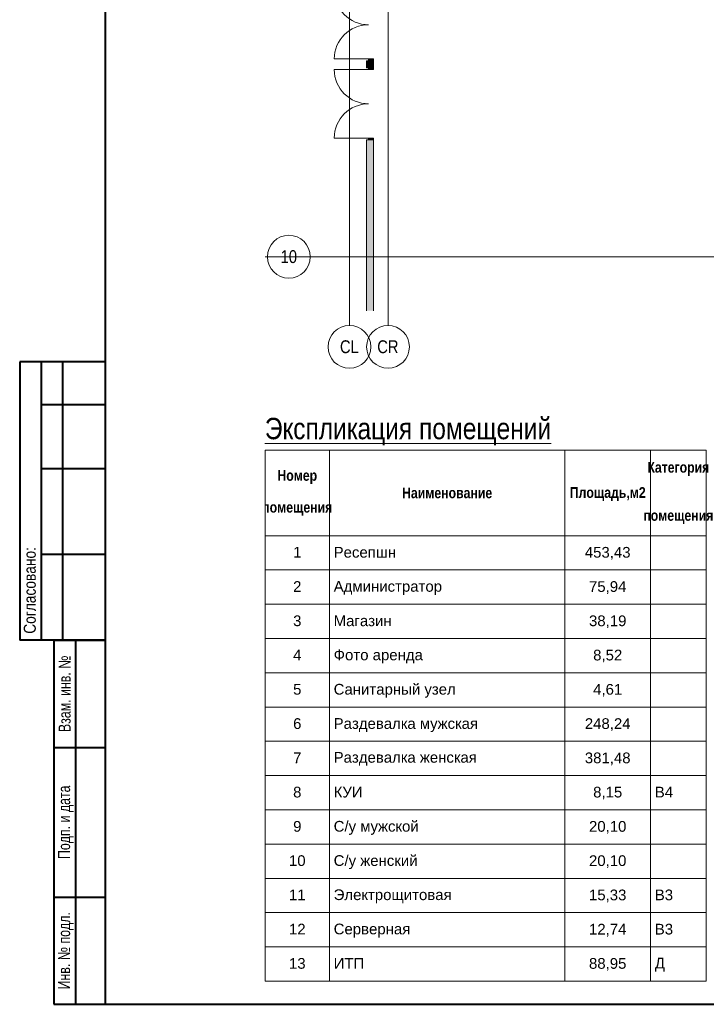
# Model space of a CAD drawing. Header units: millimetres. Extents: x 0 to 1184, y 0 to 836.
# Tile 1 of 64: x 0 to 160, y 5 to 235. Entities that reach past the tile are written whole.
import ezdxf
from ezdxf.xclip import XClip

# ---------------------------------------------------------------- set-up
doc = ezdxf.new("R2010")
doc.units = ezdxf.units.MM
doc.header["$MEASUREMENT"] = 0
doc.header["$XCLIPFRAME"] = 0
doc.linetypes.add('Штрихпунктирная', pattern=[6.702778, 3.527778, -1.763889, 0, -1.411111])
for name, color, linetype in [('1._1-й этаж (9)_1_Элемент Модели - Оси', 7, 'Continuous'), ('1._1-й этаж (9)_2_Элемент Модели - Оси', 7, 'Continuous'), ('Конструктив - Стены наружние фасад', 7, 'Continuous'), ('Элемент Модели - Оси', 7, 'Continuous')]:
    doc.layers.add(name, color=color, linetype=linetype)
doc.styles.add('СГЕНЕРИР_СТИЛЬ_1', font='txt')
doc.styles.add('СГЕНЕРИР_СТИЛЬ_2', font='txt')
doc.styles.add('СГЕНЕРИР_СТИЛЬ_3', font='txt')

# ---------------------------------------------------------------- blocks, each defined once
blk = doc.blocks.new('Чертеж_1_2', base_point=(-278.48, 193.25))
at = {"layer": '1._1-й этаж (9)_2_Элемент Модели - Оси', "color": 7, "linetype": 'Штрихпунктирная', "lineweight": 15}
for p, q in [((77.02, 166.93), (77.02, 163.5)), ((86.02, 166.93), (86.02, 163.5))]:
    blk.add_line(p, q, dxfattribs=at)
at = {"layer": '1._1-й этаж (9)_2_Элемент Модели - Оси', "color": 7, "linetype": 'Continuous', "lineweight": 15}
for centre in [(77.02, 158.5), (86.02, 158.5)]:
    blk.add_circle(centre, 5, dxfattribs=at)
at = {"layer": '1._1-й этаж (9)_2_Элемент Модели - Оси', "color": 7, "linetype": 'Continuous', "lineweight": 15, "char_height": 3, "attachment_point": 4, "style": 'СГЕНЕРИР_СТИЛЬ_1'}
for s, insert in [('\\A1;{\\pql;\\pt0;\\fArial Narrow|b0|i0|c204|p34;CL}', (74.8, 158.52)), ('\\A1;{\\pql;\\pt0;\\fArial Narrow|b0|i0|c204|p34;CR}', (83.51, 158.52))]:
    blk.add_mtext(s, dxfattribs=dict(at, insert=insert))
blk = doc.blocks.new('Чертеж_2_1', base_point=(205.47, 89.56))
at = {"layer": '1._1-й этаж (9)_1_Элемент Модели - Оси', "color": 7, "linetype": 'Штрихпунктирная', "lineweight": 15}
blk.add_line((71.32, 179.56), (67.87, 179.56), dxfattribs=at)
at = {"layer": '1._1-й этаж (9)_1_Элемент Модели - Оси', "color": 7, "linetype": 'Continuous', "lineweight": 15}
blk.add_circle((62.87, 179.56), 5, dxfattribs=at)
at = {"layer": '1._1-й этаж (9)_1_Элемент Модели - Оси', "color": 7, "linetype": 'Continuous', "lineweight": 15, "insert": (60.95, 179.56), "char_height": 3, "attachment_point": 4, "style": 'СГЕНЕРИР_СТИЛЬ_1'}
blk.add_mtext('\\A1;{\\pql;\\pt0;\\fArial Narrow|b0|i0|c204|p34;10}', dxfattribs=at)
blk = doc.blocks.new('Чертеж_3_3', base_point=(318.83, 70.72))
at = {"color": 7, "linetype": 'Continuous', "lineweight": 15}
for p, q in [((57.33, 134.41), (160.33, 134.41)), ((57.33, 134.41), (57.33, 114.41)), ((72.33, 134.41), (72.33, 114.41)), ((127.33, 134.41), (127.33, 114.41)), ((147.33, 134.41), (147.33, 114.41)), ((160.33, 134.41), (160.33, 114.41)), ((57.33, 114.41), (72.33, 114.41)), ((57.33, 114.41), (72.33, 114.41)), ((57.33, 114.41), (57.33, 106.41)), ((72.33, 114.41), (72.33, 106.41)), ((72.33, 114.41), (127.33, 114.41)), ((72.33, 114.41), (127.33, 114.41)), ((72.33, 114.41), (72.33, 106.41)), ((127.33, 114.41), (127.33, 106.41)), ((127.33, 114.41), (147.33, 114.41)), ((127.33, 114.41), (147.33, 114.41)), ((127.33, 114.41), (127.33, 106.41)), ((147.33, 114.41), (147.33, 106.41)), ((147.33, 114.41), (160.33, 114.41)), ((147.33, 114.41), (160.33, 114.41)), ((147.33, 114.41), (147.33, 106.41)), ((160.33, 114.41), (160.33, 106.41)), ((57.33, 106.41), (72.33, 106.41)), ((57.33, 106.41), (72.33, 106.41)), ((57.33, 106.41), (57.33, 98.41)), ((72.33, 106.41), (72.33, 98.41)), ((72.33, 106.41), (127.33, 106.41)), ((72.33, 106.41), (127.33, 106.41)), ((72.33, 106.41), (72.33, 98.41)), ((127.33, 106.41), (127.33, 98.41)), ((127.33, 106.41), (147.33, 106.41)), ((127.33, 106.41), (147.33, 106.41)), ((127.33, 106.41), (127.33, 98.41)), ((147.33, 106.41), (147.33, 98.41)), ((147.33, 106.41), (160.33, 106.41)), ((147.33, 106.41), (160.33, 106.41)), ((147.33, 106.41), (147.33, 98.41)), ((160.33, 106.41), (160.33, 98.41)), ((57.33, 98.41), (72.33, 98.41)), ((57.33, 98.41), (72.33, 98.41)), ((57.33, 98.41), (57.33, 90.41)), ((72.33, 98.41), (72.33, 90.41)), ((72.33, 98.41), (127.33, 98.41)), ((72.33, 98.41), (127.33, 98.41)), ((72.33, 98.41), (72.33, 90.41)), ((127.33, 98.41), (127.33, 90.41)), ((127.33, 98.41), (147.33, 98.41)), ((127.33, 98.41), (147.33, 98.41)), ((127.33, 98.41), (127.33, 90.41)), ((147.33, 98.41), (147.33, 90.41)), ((147.33, 98.41), (160.33, 98.41)), ((147.33, 98.41), (160.33, 98.41)), ((147.33, 98.41), (147.33, 90.41)), ((160.33, 98.41), (160.33, 90.41)), ((57.33, 90.41), (72.33, 90.41)), ((57.33, 90.41), (72.33, 90.41)), ((57.33, 90.41), (57.33, 82.41)), ((72.33, 90.41), (72.33, 82.41)), ((72.33, 90.41), (127.33, 90.41)), ((72.33, 90.41), (127.33, 90.41)), ((72.33, 90.41), (72.33, 82.41)), ((127.33, 90.41), (127.33, 82.41)), ((127.33, 90.41), (147.33, 90.41)), ((127.33, 90.41), (147.33, 90.41)), ((127.33, 90.41), (127.33, 82.41)), ((147.33, 90.41), (147.33, 82.41)), ((147.33, 90.41), (160.33, 90.41)), ((147.33, 90.41), (160.33, 90.41)), ((147.33, 90.41), (147.33, 82.41)), ((160.33, 90.41), (160.33, 82.41)), ((57.33, 82.41), (72.33, 82.41)), ((57.33, 82.41), (72.33, 82.41)), ((57.33, 82.41), (57.33, 74.41)), ((72.33, 82.41), (72.33, 74.41)), ((72.33, 82.41), (127.33, 82.41)), ((72.33, 82.41), (127.33, 82.41)), ((72.33, 82.41), (72.33, 74.41)), ((127.33, 82.41), (127.33, 74.41)), ((127.33, 82.41), (147.33, 82.41)), ((127.33, 82.41), (147.33, 82.41)), ((127.33, 82.41), (127.33, 74.41)), ((147.33, 82.41), (147.33, 74.41)), ((147.33, 82.41), (160.33, 82.41)), ((147.33, 82.41), (160.33, 82.41)), ((147.33, 82.41), (147.33, 74.41)), ((160.33, 82.41), (160.33, 74.41)), ((57.33, 74.41), (72.33, 74.41)), ((57.33, 74.41), (72.33, 74.41)), ((57.33, 74.41), (57.33, 66.41)), ((72.33, 74.41), (72.33, 66.41)), ((72.33, 74.41), (127.33, 74.41)), ((72.33, 74.41), (127.33, 74.41)), ((72.33, 74.41), (72.33, 66.41)), ((127.33, 74.41), (127.33, 66.41)), ((127.33, 74.41), (147.33, 74.41)), ((127.33, 74.41), (147.33, 74.41)), ((127.33, 74.41), (127.33, 66.41)), ((147.33, 74.41), (147.33, 66.41)), ((147.33, 74.41), (160.33, 74.41)), ((147.33, 74.41), (160.33, 74.41)), ((147.33, 74.41), (147.33, 66.41)), ((160.33, 74.41), (160.33, 66.41)), ((57.33, 66.41), (72.33, 66.41)), ((57.33, 66.41), (72.33, 66.41)), ((57.33, 66.41), (57.33, 58.41)), ((72.33, 66.41), (72.33, 58.41)), ((72.33, 66.41), (127.33, 66.41)), ((72.33, 66.41), (127.33, 66.41)), ((72.33, 66.41), (72.33, 58.41)), ((127.33, 66.41), (127.33, 58.41)), ((127.33, 66.41), (147.33, 66.41)), ((127.33, 66.41), (147.33, 66.41)), ((127.33, 66.41), (127.33, 58.41)), ((147.33, 66.41), (147.33, 58.41)), ((147.33, 66.41), (160.33, 66.41)), ((147.33, 66.41), (160.33, 66.41)), ((147.33, 66.41), (147.33, 58.41)), ((160.33, 66.41), (160.33, 58.41)), ((57.33, 58.41), (72.33, 58.41)), ((57.33, 58.41), (72.33, 58.41)), ((57.33, 58.41), (57.33, 50.41)), ((72.33, 58.41), (72.33, 50.41)), ((72.33, 58.41), (127.33, 58.41)), ((72.33, 58.41), (127.33, 58.41)), ((72.33, 58.41), (72.33, 50.41)), ((127.33, 58.41), (127.33, 50.41)), ((127.33, 58.41), (147.33, 58.41)), ((127.33, 58.41), (147.33, 58.41)), ((127.33, 58.41), (127.33, 50.41)), ((147.33, 58.41), (147.33, 50.41)), ((147.33, 58.41), (160.33, 58.41)), ((147.33, 58.41), (160.33, 58.41)), ((147.33, 58.41), (147.33, 50.41)), ((160.33, 58.41), (160.33, 50.41)), ((57.33, 50.41), (72.33, 50.41)), ((57.33, 50.41), (72.33, 50.41)), ((57.33, 50.41), (57.33, 42.41)), ((72.33, 50.41), (72.33, 42.41)), ((72.33, 50.41), (127.33, 50.41)), ((72.33, 50.41), (127.33, 50.41)), ((72.33, 50.41), (72.33, 42.41)), ((127.33, 50.41), (127.33, 42.41)), ((127.33, 50.41), (147.33, 50.41)), ((127.33, 50.41), (147.33, 50.41)), ((127.33, 50.41), (127.33, 42.41)), ((147.33, 50.41), (147.33, 42.41)), ((147.33, 50.41), (160.33, 50.41)), ((147.33, 50.41), (160.33, 50.41)), ((147.33, 50.41), (147.33, 42.41)), ((160.33, 50.41), (160.33, 42.41)), ((57.33, 42.41), (72.33, 42.41)), ((57.33, 42.41), (72.33, 42.41)), ((57.33, 42.41), (57.33, 34.41)), ((72.33, 42.41), (72.33, 34.41)), ((72.33, 42.41), (127.33, 42.41)), ((72.33, 42.41), (127.33, 42.41)), ((72.33, 42.41), (72.33, 34.41)), ((127.33, 42.41), (127.33, 34.41)), ((127.33, 42.41), (147.33, 42.41)), ((127.33, 42.41), (147.33, 42.41)), ((127.33, 42.41), (127.33, 34.41)), ((147.33, 42.41), (147.33, 34.41)), ((147.33, 42.41), (160.33, 42.41)), ((147.33, 42.41), (160.33, 42.41)), ((147.33, 42.41), (147.33, 34.41)), ((160.33, 42.41), (160.33, 34.41)), ((57.33, 34.41), (72.33, 34.41)), ((57.33, 34.41), (72.33, 34.41)), ((57.33, 34.41), (57.33, 26.41)), ((72.33, 34.41), (72.33, 26.41)), ((72.33, 34.41), (127.33, 34.41)), ((72.33, 34.41), (127.33, 34.41)), ((72.33, 34.41), (72.33, 26.41)), ((127.33, 34.41), (127.33, 26.41)), ((127.33, 34.41), (147.33, 34.41)), ((127.33, 34.41), (147.33, 34.41)), ((127.33, 34.41), (127.33, 26.41)), ((147.33, 34.41), (147.33, 26.41)), ((147.33, 34.41), (160.33, 34.41)), ((147.33, 34.41), (160.33, 34.41)), ((147.33, 34.41), (147.33, 26.41)), ((160.33, 34.41), (160.33, 26.41)), ((57.33, 26.41), (72.33, 26.41)), ((57.33, 26.41), (72.33, 26.41)), ((57.33, 26.41), (57.33, 18.41)), ((72.33, 26.41), (72.33, 18.41)), ((72.33, 26.41), (127.33, 26.41)), ((72.33, 26.41), (127.33, 26.41)), ((72.33, 26.41), (72.33, 18.41)), ((127.33, 26.41), (127.33, 18.41)), ((127.33, 26.41), (147.33, 26.41)), ((127.33, 26.41), (147.33, 26.41)), ((127.33, 26.41), (127.33, 18.41)), ((147.33, 26.41), (147.33, 18.41)), ((147.33, 26.41), (160.33, 26.41)), ((147.33, 26.41), (160.33, 26.41)), ((147.33, 26.41), (147.33, 18.41)), ((160.33, 26.41), (160.33, 18.41)), ((57.33, 18.41), (72.33, 18.41)), ((57.33, 18.41), (72.33, 18.41)), ((57.33, 18.41), (57.33, 10.41)), ((72.33, 18.41), (72.33, 10.41)), ((72.33, 18.41), (127.33, 18.41)), ((72.33, 18.41), (127.33, 18.41)), ((72.33, 18.41), (72.33, 10.41)), ((127.33, 18.41), (127.33, 10.41)), ((127.33, 18.41), (147.33, 18.41)), ((127.33, 18.41), (147.33, 18.41)), ((127.33, 18.41), (127.33, 10.41)), ((147.33, 18.41), (147.33, 10.41)), ((147.33, 18.41), (160.33, 18.41)), ((147.33, 18.41), (160.33, 18.41)), ((147.33, 18.41), (147.33, 10.41)), ((160.33, 18.41), (160.33, 10.41)), ((57.33, 10.41), (72.33, 10.41)), ((72.33, 10.41), (127.33, 10.41)), ((127.33, 10.41), (147.33, 10.41)), ((147.33, 10.41), (160.33, 10.41))]:
    blk.add_line(p, q, dxfattribs=at)
at = {"color": 7, "linetype": 'Continuous', "lineweight": 15, "char_height": 2.5, "attachment_point": 5, "style": 'СГЕНЕРИР_СТИЛЬ_2'}
for s, insert, width, line_spacing_factor in [('\\A1;{\\pqc;\\fArial Narrow|b1|i0|c204|p34;Категория помещения}', (153.83, 124.41), 11, 2.697085), ('\\A1;{\\pqc;\\fArial Narrow|b1|i0|c204|p34;Номер помещения}', (64.83, 124.42), 13, 1.782497)]:
    blk.add_mtext(s, dxfattribs=dict(at, insert=insert, width=width, line_spacing_factor=line_spacing_factor))
at = {"color": 7, "linetype": 'Continuous', "lineweight": 15, "char_height": 2.5}
for s, insert, attachment_point, style in [('\\A1;{\\pqc;\\fArial Narrow|b1|i0|c204|p34;Наименование}', (99.83, 124.4), 5, 'СГЕНЕРИР_СТИЛЬ_2'), ('\\A1;{\\pqc;\\fArial Narrow|b1|i0|c204|p34;Площадь,м2}', (137.33, 124.14), 5, 'СГЕНЕРИР_СТИЛЬ_2'), ('\\A1;{\\pqc;\\fArial|b0|i0|c204|p38;1}', (64.83, 110.55), 5, 'СГЕНЕРИР_СТИЛЬ_3'), ('\\A1;{\\pql;\\fArial|b0|i0|c204|p38;Ресепшн}', (73.33, 110.53), 4, 'СГЕНЕРИР_СТИЛЬ_3'), ('\\A1;{\\pqc;\\fArial|b0|i0|c204|p38;453,43}', (137.33, 110.31), 5, 'СГЕНЕРИР_СТИЛЬ_3'), ('\\A1;{\\pqc;\\fArial|b0|i0|c204|p38;2}', (64.83, 102.55), 5, 'СГЕНЕРИР_СТИЛЬ_3'), ('\\A1;{\\pql;\\fArial|b0|i0|c204|p38;Администратор}', (73.33, 102.21), 4, 'СГЕНЕРИР_СТИЛЬ_3'), ('\\A1;{\\pqc;\\fArial|b0|i0|c204|p38;75,94}', (137.33, 102.31), 5, 'СГЕНЕРИР_СТИЛЬ_3'), ('\\A1;{\\pqc;\\fArial|b0|i0|c204|p38;3}', (64.83, 94.53), 5, 'СГЕНЕРИР_СТИЛЬ_3'), ('\\A1;{\\pql;\\fArial|b0|i0|c204|p38;Магазин}', (73.33, 94.53), 4, 'СГЕНЕРИР_СТИЛЬ_3'), ('\\A1;{\\pqc;\\fArial|b0|i0|c204|p38;38,19}', (137.33, 94.31), 5, 'СГЕНЕРИР_СТИЛЬ_3'), ('\\A1;{\\pqc;\\fArial|b0|i0|c204|p38;4}', (64.83, 86.55), 5, 'СГЕНЕРИР_СТИЛЬ_3'), ('\\A1;{\\pql;\\fArial|b0|i0|c204|p38;Фото аренда}', (73.33, 86.21), 4, 'СГЕНЕРИР_СТИЛЬ_3'), ('\\A1;{\\pqc;\\fArial|b0|i0|c204|p38;8,52}', (137.33, 86.31), 5, 'СГЕНЕРИР_СТИЛЬ_3'), ('\\A1;{\\pqc;\\fArial|b0|i0|c204|p38;5}', (64.83, 78.53), 5, 'СГЕНЕРИР_СТИЛЬ_3'), ('\\A1;{\\pql;\\fArial|b0|i0|c204|p38;Санитарный узел}', (73.33, 78.19), 4, 'СГЕНЕРИР_СТИЛЬ_3'), ('\\A1;{\\pqc;\\fArial|b0|i0|c204|p38;4,61}', (137.33, 78.31), 5, 'СГЕНЕРИР_СТИЛЬ_3'), ('\\A1;{\\pqc;\\fArial|b0|i0|c204|p38;6}', (64.83, 70.53), 5, 'СГЕНЕРИР_СТИЛЬ_3'), ('\\A1;{\\pql;\\fArial|b0|i0|c204|p38;Раздевалка мужская}', (73.33, 70.19), 4, 'СГЕНЕРИР_СТИЛЬ_3'), ('\\A1;{\\pqc;\\fArial|b0|i0|c204|p38;248,24}', (137.33, 70.31), 5, 'СГЕНЕРИР_СТИЛЬ_3'), ('\\A1;{\\pqc;\\fArial|b0|i0|c204|p38;7}', (64.83, 62.55), 5, 'СГЕНЕРИР_СТИЛЬ_3'), ('\\A1;{\\pql;\\fArial|b0|i0|c204|p38;Раздевалка женская}', (73.33, 62.3), 4, 'СГЕНЕРИР_СТИЛЬ_3'), ('\\A1;{\\pqc;\\fArial|b0|i0|c204|p38;381,48}', (137.33, 62.31), 5, 'СГЕНЕРИР_СТИЛЬ_3'), ('\\A1;{\\pqc;\\fArial|b0|i0|c204|p38;8}', (64.83, 54.53), 5, 'СГЕНЕРИР_СТИЛЬ_3'), ('\\A1;{\\pql;\\fArial|b0|i0|c204|p38;КУИ}', (73.33, 54.53), 4, 'СГЕНЕРИР_СТИЛЬ_3'), ('\\A1;{\\pqc;\\fArial|b0|i0|c204|p38;8,15}', (137.33, 54.31), 5, 'СГЕНЕРИР_СТИЛЬ_3'), ('\\A1;{\\pql;\\fArial|b0|i0|c204|p38;В4}', (148.33, 54.55), 4, 'СГЕНЕРИР_СТИЛЬ_3'), ('\\A1;{\\pqc;\\fArial|b0|i0|c204|p38;9}', (64.83, 46.53), 5, 'СГЕНЕРИР_СТИЛЬ_3'), ('\\A1;{\\pql;\\fArial|b0|i0|c204|p38;С/у мужской}', (73.33, 46.19), 4, 'СГЕНЕРИР_СТИЛЬ_3'), ('\\A1;{\\pqc;\\fArial|b0|i0|c204|p38;20,10}', (137.33, 46.31), 5, 'СГЕНЕРИР_СТИЛЬ_3'), ('\\A1;{\\pqc;\\fArial|b0|i0|c204|p38;10}', (64.83, 38.53), 5, 'СГЕНЕРИР_СТИЛЬ_3'), ('\\A1;{\\pql;\\fArial|b0|i0|c204|p38;С/у женский}', (73.33, 38.19), 4, 'СГЕНЕРИР_СТИЛЬ_3'), ('\\A1;{\\pqc;\\fArial|b0|i0|c204|p38;20,10}', (137.33, 38.31), 5, 'СГЕНЕРИР_СТИЛЬ_3'), ('\\A1;{\\pqc;\\fArial|b0|i0|c204|p38;11}', (64.83, 30.55), 5, 'СГЕНЕРИР_СТИЛЬ_3'), ('\\A1;{\\pql;\\fArial|b0|i0|c204|p38;Электрощитовая}', (73.33, 30.21), 4, 'СГЕНЕРИР_СТИЛЬ_3'), ('\\A1;{\\pqc;\\fArial|b0|i0|c204|p38;15,33}', (137.33, 30.31), 5, 'СГЕНЕРИР_СТИЛЬ_3'), ('\\A1;{\\pql;\\fArial|b0|i0|c204|p38;В3}', (148.33, 30.53), 4, 'СГЕНЕРИР_СТИЛЬ_3'), ('\\A1;{\\pqc;\\fArial|b0|i0|c204|p38;12}', (64.83, 22.55), 5, 'СГЕНЕРИР_СТИЛЬ_3'), ('\\A1;{\\pql;\\fArial|b0|i0|c204|p38;Серверная}', (73.33, 22.21), 4, 'СГЕНЕРИР_СТИЛЬ_3'), ('\\A1;{\\pqc;\\fArial|b0|i0|c204|p38;12,74}', (137.33, 22.31), 5, 'СГЕНЕРИР_СТИЛЬ_3'), ('\\A1;{\\pql;\\fArial|b0|i0|c204|p38;В3}', (148.33, 22.53), 4, 'СГЕНЕРИР_СТИЛЬ_3'), ('\\A1;{\\pqc;\\fArial|b0|i0|c204|p38;13}', (64.83, 14.53), 5, 'СГЕНЕРИР_СТИЛЬ_3'), ('\\A1;{\\pql;\\fArial|b0|i0|c204|p38;ИТП}', (73.33, 14.55), 4, 'СГЕНЕРИР_СТИЛЬ_3'), ('\\A1;{\\pqc;\\fArial|b0|i0|c204|p38;88,95}', (137.33, 14.31), 5, 'СГЕНЕРИР_СТИЛЬ_3'), ('\\A1;{\\pql;\\fArial|b0|i0|c204|p38;Д}', (148.33, 14.26), 4, 'СГЕНЕРИР_СТИЛЬ_3')]:
    blk.add_mtext(s, dxfattribs=dict(at, insert=insert, attachment_point=attachment_point, style=style))
blk = doc.blocks.new('Чертеж_4_4', base_point=(-278.48, 89.56))
at = {"layer": 'Конструктив - Стены наружние фасад', "linetype": 'Continuous', "lineweight": 0, "true_color": 0x000000}
for points in [[(80.97, 223.66), (81.12, 223.66), (81.12, 225.33), (80.97, 225.33)], [(81.42, 225.33), (81.12, 225.33), (81.12, 223.66), (81.42, 223.66)], [(81.42, 223.66), (82.62, 223.66), (82.62, 225.33), (81.42, 225.33)], [(81.12, 206.86), (80.97, 206.86), (80.97, 166.93), (81.12, 166.93)], [(81.12, 206.86), (81.12, 166.93), (81.42, 166.93), (81.42, 206.86)], [(82.62, 206.86), (81.42, 206.86), (81.42, 166.93), (82.62, 166.93)]]:
    blk.add_hatch(color=18, dxfattribs=at).paths.add_polyline_path(points)
at = {"layer": 'Конструктив - Стены наружние фасад', "linetype": 'Continuous', "lineweight": 0, "true_color": 0x7f7f7f}
for points in [[(81.47, 225.33), (82.62, 225.33), (82.62, 225.73), (81.47, 225.73)], [(82.62, 223.66), (81.47, 223.66), (81.47, 223.26), (82.62, 223.26)], [(81.47, 206.86), (82.62, 206.86), (82.62, 207.26), (81.47, 207.26)]]:
    blk.add_hatch(color=8, dxfattribs=at).paths.add_polyline_path(points)
at = {"layer": 'Конструктив - Стены наружние фасад', "color": 7, "linetype": 'Continuous', "lineweight": 15}
for p, q in [((81.47, 225.73), (73.47, 225.73)), ((80.97, 225.33), (80.97, 224.96)), ((81.12, 225.33), (80.97, 225.33)), ((81.12, 225.33), (80.97, 225.33)), ((81.12, 225.33), (80.97, 225.33)), ((80.97, 225.33), (80.97, 224.96)), ((80.97, 225.33), (80.97, 224.96)), ((81.42, 225.33), (81.12, 225.33)), ((81.42, 225.33), (81.12, 225.33)), ((81.42, 225.33), (81.12, 225.33)), ((81.47, 225.33), (81.42, 225.33)), ((81.47, 225.33), (81.42, 225.33)), ((81.47, 225.33), (81.42, 225.33)), ((81.47, 225.33), (81.47, 225.73)), ((81.47, 225.73), (82.62, 225.73)), ((82.62, 225.33), (81.47, 225.33)), ((82.62, 225.33), (81.47, 225.33)), ((82.62, 225.33), (81.47, 225.33)), ((82.62, 225.33), (81.47, 225.33)), ((82.62, 225.73), (82.62, 225.33)), ((82.62, 225.33), (82.62, 224.96)), ((82.62, 225.33), (82.62, 224.96)), ((82.62, 225.33), (82.62, 224.96)), ((81.47, 223.26), (73.47, 223.26)), ((80.97, 223.66), (80.97, 224.03)), ((80.97, 223.66), (80.97, 224.03)), ((80.97, 223.66), (80.97, 224.03)), ((81.12, 223.66), (80.97, 223.66)), ((81.12, 223.66), (80.97, 223.66)), ((81.12, 223.66), (80.97, 223.66)), ((81.42, 223.66), (81.12, 223.66)), ((81.42, 223.66), (81.12, 223.66)), ((81.42, 223.66), (81.12, 223.66)), ((81.47, 223.66), (81.42, 223.66)), ((81.47, 223.66), (81.42, 223.66)), ((81.47, 223.66), (81.42, 223.66)), ((82.62, 223.66), (81.47, 223.66)), ((81.47, 223.26), (81.47, 223.66)), ((81.47, 223.66), (82.62, 223.66)), ((82.62, 223.66), (81.47, 223.66)), ((82.62, 223.66), (81.47, 223.66)), ((82.62, 223.26), (81.47, 223.26)), ((82.62, 223.66), (82.62, 224.03)), ((82.62, 223.66), (82.62, 224.03)), ((82.62, 223.66), (82.62, 224.03)), ((82.62, 223.66), (82.62, 223.26)), ((81.47, 207.26), (73.47, 207.26)), ((81.47, 206.86), (81.47, 207.26)), ((81.47, 207.26), (82.62, 207.26)), ((82.62, 207.26), (82.62, 206.86)), ((80.97, 206.86), (80.97, 206.49)), ((81.12, 206.86), (80.97, 206.86)), ((81.12, 206.86), (80.97, 206.86)), ((81.12, 206.86), (80.97, 206.86)), ((80.97, 206.86), (80.97, 206.49)), ((80.97, 206.86), (80.97, 206.49)), ((81.42, 206.86), (81.12, 206.86)), ((81.42, 206.86), (81.12, 206.86)), ((81.42, 206.86), (81.12, 206.86)), ((81.47, 206.86), (81.42, 206.86)), ((81.47, 206.86), (81.42, 206.86)), ((81.47, 206.86), (81.42, 206.86)), ((82.62, 206.86), (81.47, 206.86)), ((82.62, 206.86), (81.47, 206.86)), ((82.62, 206.86), (81.47, 206.86)), ((82.62, 206.86), (81.47, 206.86)), ((82.62, 206.86), (82.62, 206.49)), ((82.62, 206.86), (82.62, 206.49)), ((82.62, 206.86), (82.62, 206.49))]:
    blk.add_line(p, q, dxfattribs=at)
at = {"layer": 'Конструктив - Стены наружние фасад', "color": 7, "linetype": 'Continuous', "lineweight": 15, "flags": 128}
for points in [[(80.97, 225.33), (80.97, 223.66)], [(82.62, 223.66), (82.62, 225.33)], [(80.97, 206.86), (80.97, 166.93)], [(82.62, 166.93), (82.62, 206.86)]]:
    blk.add_lwpolyline(points, dxfattribs=at)
at = {"layer": 'Конструктив - Стены наружние фасад', "color": 7, "linetype": 'Continuous', "lineweight": 15}
for centre, start, end in [((81.47, 241.73), 180, 270), ((81.47, 225.73), 90, 180), ((81.47, 223.26), 180, 270), ((81.47, 207.26), 90, 180)]:
    blk.add_arc(centre, 8, start, end, dxfattribs=at)
at = {"layer": 'Элемент Модели - Оси', "color": 7, "linetype": 'Continuous', "lineweight": 15}
for p, q in [((77.02, 828.73), (77.02, 166.93)), ((86.02, 828.73), (86.02, 166.93)), ((57.32, 179.56), (1181.05, 179.56))]:
    blk.add_line(p, q, dxfattribs=at)

msp = doc.modelspace()

# ---------------------------------------------------------------- linework, layer by layer
at = {"color": 7, "linetype": 'Continuous', "lineweight": 40}
for p, q in [((20, 836), (20, 5)), ((0, 155), (0, 90)), ((20, 155), (0, 155)), ((5, 155), (5, 90)), ((10, 155), (10, 90)), ((20, 145), (5, 145)), ((20, 130), (5, 130)), ((20, 110), (5, 110)), ((20, 90), (0, 90)), ((8, 90), (8, 5)), ((8, 90), (20, 90)), ((13, 90), (13, 5)), ((8, 65), (20, 65)), ((8, 30), (20, 30)), ((8, 5), (20, 5)), ((20, 5), (1184, 5))]:
    msp.add_line(p, q, dxfattribs=at)

# ---------------------------------------------------------------- block references
at = {"color": 161, "linetype": 'Continuous', "lineweight": 40, "true_color": 0x83aefe}
ref = msp.add_blockref('Чертеж_2_1', (205.47, 89.56), dxfattribs=at)
XClip(ref).set_block_clipping_path([(57.3201676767, 166.9282606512), (71.3162990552, 828.727105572)])
ref = msp.add_blockref('Чертеж_1_2', (-278.48, 193.25), dxfattribs=at)
XClip(ref).set_block_clipping_path([(71.3169114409, 151.7660533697), (1181.0522393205, 166.9277917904)])
ref = msp.add_blockref('Чертеж_3_3', (318.83, 70.72), dxfattribs=at)
XClip(ref).set_block_clipping_path([(57.3201676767, 7.0156303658), (580.3401676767, 134.4164371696)])

# ---------------------------------------------------------------- texts
at = {"color": 7, "lineweight": 5, "insert": (57.26, 141.94), "char_height": 5, "attachment_point": 1, "style": 'СГЕНЕРИР_СТИЛЬ_1'}
msp.add_mtext('\\A1;{\\pql;\\pt0;\\fArial Narrow|b0|i0|c204|p34;\\L\\LЭкспликация помещений}', dxfattribs=at)
at = {"color": 7, "linetype": 'Continuous', "lineweight": 50, "insert": (2.37, 101.64), "char_height": 2.8, "attachment_point": 5, "rotation": 90, "style": 'СГЕНЕРИР_СТИЛЬ_1'}
msp.add_mtext('\\A1;{\\pqc;\\fArial Narrow|b0|i0|c204|p34;Согласовано\\fArial Narrow|b0|i0|c204|p34;:}', dxfattribs=at)
at = {"color": 7, "linetype": 'Continuous', "lineweight": 40, "char_height": 2.8, "attachment_point": 5, "rotation": 90, "style": 'СГЕНЕРИР_СТИЛЬ_1'}
for s, insert in [('\\A1;{\\W0.900000x;\\pqc;\\fArial Narrow|b0|i0|c204|p34;Взам. инв. №}', (10.51, 77.5)), ('\\A1;{\\W0.900000x;\\pqc;\\fArial Narrow|b0|i0|c204|p34;Подп. и дата}', (10.78, 47.5)), ('\\A1;{\\W0.900000x;\\pqc;\\fArial Narrow|b0|i0|c204|p34;Инв. № подл.}', (10.78, 17.5))]:
    msp.add_mtext(s, dxfattribs=dict(at, insert=insert))

# ---------------------------------------------------------------- next in the draw order: block references
at = {"color": 161, "linetype": 'Continuous', "lineweight": 40, "true_color": 0x83aefe}
ref = msp.add_blockref('Чертеж_4_4', (-278.48, 89.56), dxfattribs=at)
XClip(ref).set_block_clipping_path([(57.3201676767, 166.9277917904), (1181.0522393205, 828.727105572)])

doc.saveas('drawing.dxf')
